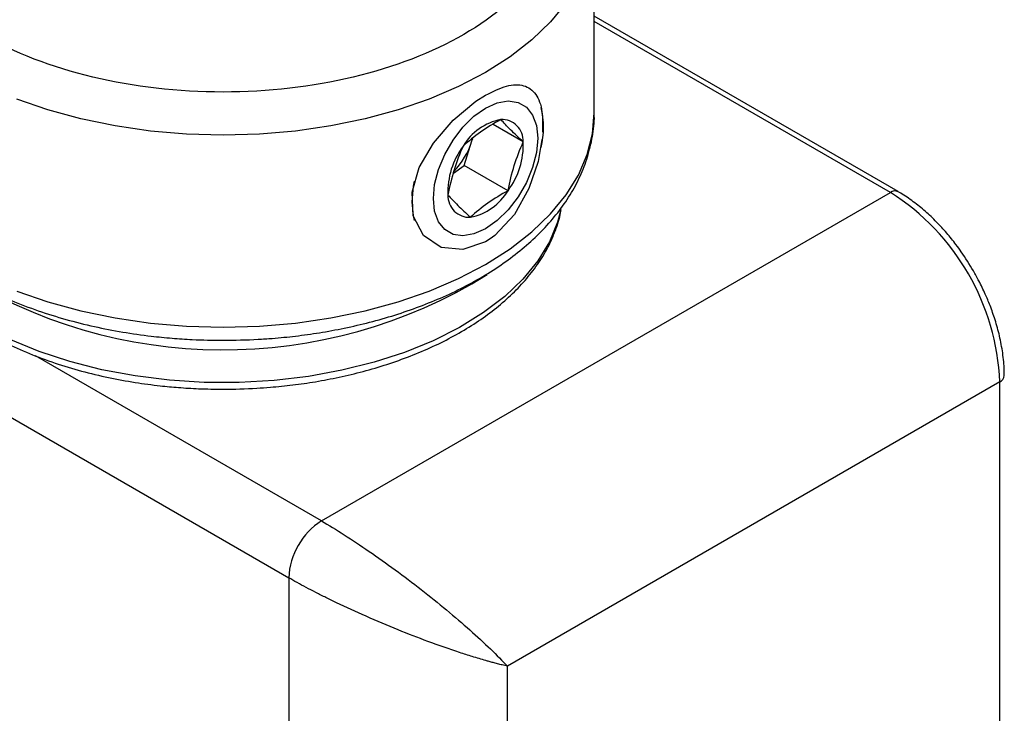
# Model space of a CAD drawing. Header units: millimetres. Extents: x 13 to 546, y 13 to 419.
# Tile 14 of 16: x 487 to 519, y 341 to 363. Entities that reach past the tile are written whole.
import ezdxf

# ---------------------------------------------------------------- set-up
doc = ezdxf.new("R2010")
doc.units = ezdxf.units.MM
doc.header["$LTSCALE"] = 2

msp = doc.modelspace()

# ---------------------------------------------------------------- linework, layer by layer
for p, q in [((505.8, 360.076), (505.8, 366.282)), ((515.617, 357.529), (505.8, 363.196)), ((515.367, 357.504), (505.8, 363.027)), ((503.503, 359.14), (502.526, 359.704)), ((501.843, 359.167), (501.869, 359.249)), ((501.598, 358.378), (501.843, 359.167)), ((501.244, 358.127), (501.598, 358.378)), ((503.012, 357.561), (501.598, 358.378)), ((496.982, 346.891), (515.367, 357.504)), ((474.709, 357.3), (495.922, 345.054)), ((496.982, 346.891), (487.744, 352.224)), ((518.903, 351.38), (502.993, 342.196)), ((518.903, 281.158), (518.903, 351.38)), ((495.922, 345.054), (495.922, 269.115)), ((502.993, 271.973), (502.993, 342.196))]:
    msp.add_line(p, q)
at = {"flags": 128}
for points in [[(505.8, 366.276), (505.743, 365.603), (505.57, 364.93), (505.284, 364.271), (504.887, 363.631), (504.384, 363.016), (503.778, 362.433), (503.077, 361.887), (502.286, 361.383), (501.413, 360.927), (500.467, 360.522), (499.457, 360.172), (498.393, 359.882), (497.284, 359.653), (496.142, 359.487), (494.977, 359.388), (493.8, 359.354), (492.624, 359.388), (491.459, 359.487), (490.317, 359.653), (489.208, 359.882), (488.144, 360.172), (487.134, 360.522)], [(504.104, 359.216), (503.986, 358.508), (503.688, 357.628), (503.216, 356.789), (502.584, 356.116), (502.437, 356.008), (502.286, 355.913), (501.551, 355.658), (500.848, 355.729), (500.276, 356.115), (499.947, 356.752), (499.913, 357.513), (500.144, 358.306), (500.599, 359.095), (501.238, 359.837), (501.975, 360.45), (502.288, 360.649), (502.288, 360.649)], [(502.286, 360.229), (502.661, 360.397), (503.018, 360.459), (503.338, 360.412), (503.605, 360.257), (503.806, 360.004), (503.931, 359.664), (503.973, 359.255), (503.931, 358.797), (503.806, 358.313), (503.605, 357.827), (503.338, 357.364), (503.018, 356.947), (502.661, 356.597), (502.286, 356.332), (501.91, 356.164), (501.554, 356.102), (501.234, 356.15), (500.966, 356.304), (500.765, 356.557), (500.64, 356.897), (500.598, 357.306), (500.64, 357.764), (500.765, 358.248), (500.966, 358.734), (501.234, 359.197), (501.554, 359.614), (501.91, 359.964), (502.286, 360.229)], [(487.134, 354.316), (488.144, 353.967), (489.208, 353.676), (490.317, 353.447), (491.459, 353.282), (492.624, 353.182), (493.8, 353.149), (494.977, 353.182), (496.142, 353.282), (497.284, 353.447), (498.393, 353.676), (499.457, 353.967), (500.467, 354.316), (501.413, 354.721), (502.286, 355.178), (503.077, 355.681), (503.778, 356.227), (504.384, 356.811), (504.887, 357.425), (505.284, 358.065), (505.57, 358.725), (505.743, 359.397), (505.8, 360.076)], [(499.914, 357.2), (499.955, 357.702), (499.985, 357.872)], [(499.989, 356.598), (499.955, 356.746), (499.914, 357.2)], [(504.72, 356.941), (504.615, 356.546), (504.35, 355.91), (503.974, 355.293), (503.49, 354.702), (502.903, 354.143), (502.22, 353.622), (501.448, 353.143), (500.594, 352.714), (499.668, 352.337), (498.681, 352.017), (497.641, 351.758), (496.561, 351.561), (495.452, 351.43), (494.325, 351.365), (493.192, 351.368), (492.066, 351.437), (490.958, 351.574), (489.881, 351.775), (488.845, 352.039), (487.861, 352.363), (486.941, 352.744)]]:
    msp.add_lwpolyline(points, dxfattribs=at)
for centre, radius, start, end in [((501.353, 359.606), 2.804, 346.6805, 13.3195), ((503.135, 358.061), 1.834, 101.2608, 149.208), ((502.808, 359.165), 0.695, 357.9652, 92.5886), ((503.547, 357.516), 2.481, 143.2642, 182.2042), ((499.447, 359.92), 2.512, 316.1748, 342.5586), ((501.024, 359.045), 2.481, 323.2642, 2.2042), ((501.764, 357.396), 0.695, 177.9652, 272.5886), ((501.437, 358.5), 1.834, 281.2608, 329.208), ((515.512, 357.314), 0.239, 63.6191, 127.2958), ((511.281, 351.063), 7.628, 2.3869, 57.6131), ((493.812, 368.602), 16.183, 237.4831, 301.8012), ((518.805, 351.605), 0.245, 293.5924, 356.132), ((498.225, 344.949), 2.305, 122.6055, 177.3945)]:
    msp.add_arc(centre, radius, start, end)
for points, knots in [([(501.579, 371.589), (503.641, 370.398), (504.8, 368.782), (504.8, 365.414), (503.641, 363.799), (501.579, 362.608)], [0, 0, 0, 0, 0.5, 0.5, 1, 1, 1, 1]), ([(501.579, 362.608), (499.516, 361.417), (496.718, 360.748), (490.883, 360.748), (488.085, 361.417), (486.022, 362.608)], [0, 0, 0, 0, 0.5, 0.5, 1, 1, 1, 1]), ([(502.288, 360.649), (502.521, 360.764), (502.988, 360.994), (503.543, 361.001), (503.93, 360.722), (504.136, 360.191), (504.128, 359.684), (504.124, 359.455)], [0, 0, 0, 0, 0.208091, 0.416136, 0.625967, 0.831783, 1, 1, 1, 1]), ([(493.8, 352.726), (494.179, 352.732), (494.711, 352.74), (495.492, 352.795), (496.155, 352.86), (496.933, 352.969), (497.733, 353.116), (498.549, 353.306), (499.363, 353.538), (500.161, 353.813), (500.935, 354.129), (501.675, 354.487), (502.374, 354.885), (503.024, 355.321), (503.62, 355.794), (504.157, 356.303), (504.628, 356.845), (505.029, 357.419), (505.353, 358.023), (505.598, 358.653), (505.747, 359.308), (505.812, 359.784), (505.797, 360.037), (505.795, 360.066)], [0, 0, 0, 0, 0.06146, 0.0864, 0.127704, 0.170438, 0.216119, 0.263602, 0.312434, 0.36226, 0.412838, 0.464, 0.515628, 0.567638, 0.619956, 0.672513, 0.725259, 0.778159, 0.831224, 0.884546, 0.93835, 0.99301, 1, 1, 1, 1]), ([(503.012, 357.561), (502.783, 357.434), (502.563, 357.301), (502.156, 357.013), (501.97, 356.86), (501.795, 356.701)], [0, 0, 0, 0, 0.5, 0.5, 1, 1, 1, 1]), ([(518.05, 354.97), (517.924, 355.178), (517.746, 355.469), (517.451, 355.872), (517.187, 356.199), (516.857, 356.559), (516.496, 356.902), (516.107, 357.213), (515.811, 357.422), (515.645, 357.51), (515.617, 357.524)], [0, 0, 0, 0, 0.192688, 0.270939, 0.400067, 0.532925, 0.674256, 0.82042, 0.97011, 1, 1, 1, 1]), ([(483.132, 356.1), (483.216, 355.915), (483.39, 355.534), (483.761, 354.984), (484.215, 354.448), (484.748, 353.942), (485.353, 353.47), (486.024, 353.036), (486.755, 352.642), (487.536, 352.291), (488.361, 351.985), (489.217, 351.727), (490.085, 351.519), (490.938, 351.363), (491.695, 351.262), (492.379, 351.197), (493.055, 351.157), (493.901, 351.139), (494.677, 351.162), (495.427, 351.215), (496.061, 351.28), (496.804, 351.387), (497.566, 351.532), (498.341, 351.717), (499.11, 351.944), (499.861, 352.212), (500.584, 352.519), (501.271, 352.864), (501.914, 353.246), (502.506, 353.663), (503.042, 354.112), (503.517, 354.593), (503.926, 355.103), (504.267, 355.641), (504.525, 356.206), (504.682, 356.666), (504.719, 356.939), (504.729, 357.012)], [0, 0, 0, 0, 0.030415, 0.062795, 0.09529, 0.127827, 0.160345, 0.192795, 0.225127, 0.257302, 0.289253, 0.320853, 0.351826, 0.381452, 0.408746, 0.428232, 0.449622, 0.475623, 0.51152, 0.526012, 0.550012, 0.57482, 0.601315, 0.628829, 0.657097, 0.685908, 0.715122, 0.74464, 0.774398, 0.804357, 0.834493, 0.864801, 0.895295, 0.926015, 0.957038, 0.988496, 1, 1, 1, 1]), ([(519.042, 351.588), (519.044, 351.646), (519.052, 351.879), (519.004, 352.309), (518.905, 352.855), (518.763, 353.371), (518.603, 353.823), (518.428, 354.242), (518.249, 354.616), (518.111, 354.862), (518.05, 354.97)], [0, 0, 0, 0, 0.05527, 0.222656, 0.384912, 0.536052, 0.669363, 0.776331, 0.901265, 1, 1, 1, 1]), ([(485.527, 354.723), (485.728, 354.609), (486.181, 354.353), (486.952, 354.005), (487.816, 353.675), (488.714, 353.395), (489.628, 353.166), (490.551, 352.987), (491.392, 352.866), (492.144, 352.791), (492.917, 352.738), (493.468, 352.731), (493.8, 352.726)], [0, 0, 0, 0, 0.08993, 0.202804, 0.314886, 0.425823, 0.534885, 0.64028, 0.744422, 0.818848, 0.890861, 1, 1, 1, 1]), ([(496.982, 346.891), (497.445, 346.624), (497.972, 346.287), (499.075, 345.528), (499.651, 345.105), (500.764, 344.236), (501.3, 343.79), (502.253, 342.943), (502.669, 342.543), (502.993, 342.196)], [0, 0, 0, 0, 0.25, 0.25, 0.5, 0.5, 0.75, 0.75, 1, 1, 1, 1]), ([(502.993, 342.196), (502.938, 342.209), (502.833, 342.233), (502.676, 342.273), (502.534, 342.311), (502.407, 342.345), (502.189, 342.407), (501.876, 342.5), (501.269, 342.694), (500.477, 342.97), (499.453, 343.368), (498.449, 343.79), (497.663, 344.151), (497.128, 344.411), (496.799, 344.577), (496.487, 344.74), (496.192, 344.899), (496.012, 345.002), (495.922, 345.054)], [0, 0, 0, 0, 0.032368, 0.061317, 0.086845, 0.108953, 0.12764, 0.198559, 0.261391, 0.405754, 0.531598, 0.661978, 0.781847, 0.826576, 0.870647, 0.914166, 0.957245, 1, 1, 1, 1])]:
    msp.add_open_spline(points, degree=3, knots=knots)
for points in [[(502.777, 359.86), (502.546, 359.732), (502.107, 359.465), (501.735, 359.159), (501.559, 359)], [(503.503, 359.14), (503.355, 359.276), (503.079, 359.535), (502.87, 359.756), (502.777, 359.86)], [(501.559, 359), (501.45, 358.753), (501.253, 358.245), (501.123, 357.7), (501.069, 357.421)], [(503.012, 357.561), (503.067, 357.84), (503.197, 358.386), (503.394, 358.893), (503.503, 359.14)], [(501.069, 357.421), (501.162, 357.317), (501.371, 357.096), (501.647, 356.837), (501.795, 356.701)]]:
    msp.add_open_spline(points, degree=3)

doc.saveas('drawing.dxf')
